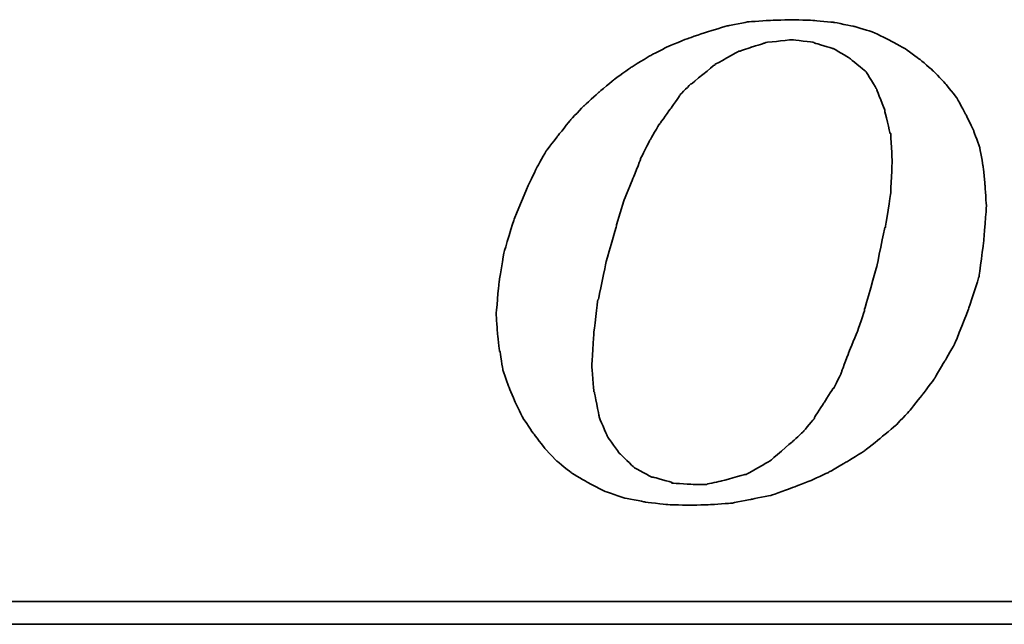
# Model space of a CAD drawing. Header units: millimetres. Extents: x -51 to 319, y -54 to 83.
# Tile 33 of 108: x 98.83 to 101.59, y 1.77 to 3.47. Entities that reach past the tile are written whole.
import ezdxf

# ---------------------------------------------------------------- set-up
doc = ezdxf.new("R2010")
doc.units = ezdxf.units.MM
doc.layers.add('DIM', color=4, linetype='Continuous')
doc.layers.add('layer 1', color=7, linetype='Continuous')

# ---------------------------------------------------------------- blocks, each defined once
blk = doc.blocks.new('TBI MOTION logo(完整正式版)')
at = {"layer": 'layer 1', "color": 22, "lineweight": 35}
for points, knots in [([(-11.34375, -6.98375), (-11.34375, -6.98375), (-10.91375, -7.43875), (-10.91375, -7.43875), (-10.91375, -7.43875), (-10.91375, -7.43875), (-10.38625, -7.87125), (-10.38625, -7.87125), (-10.38625, -7.87125), (-10.38625, -7.87125), (-9.81125, -8.20375), (-9.81125, -8.20375), (-9.81125, -8.20375), (-9.81125, -8.20375), (-9.21125, -8.51875), (-9.21125, -8.51875), (-9.21125, -8.51875), (-9.21125, -8.51875), (-8.51625, -8.75875), (-8.51625, -8.75875), (-8.51625, -8.75875), (-8.51625, -8.75875), (-7.77125, -8.90375), (-7.77125, -8.90375), (-7.77125, -8.90375), (-7.77125, -8.90375), (-6.97875, -8.99875), (-6.97875, -8.99875), (-6.97875, -8.99875), (-6.97875, -8.99875), (-6.14125, -9.02375), (-6.14125, -9.02375), (-6.14125, -9.02375), (-6.14125, -9.02375), (-5.37125, -8.99875), (-5.37125, -8.99875), (-5.37125, -8.99875), (-5.37125, -8.99875), (-4.65375, -8.94875), (-4.65375, -8.94875), (-4.65375, -8.94875), (-4.65375, -8.94875), (-3.93375, -8.80625), (-3.93375, -8.80625), (-3.93375, -8.80625), (-3.93375, -8.80625), (-3.21375, -8.66375), (-3.21375, -8.66375), (-3.21375, -8.66375), (-3.21375, -8.66375), (-2.49375, -8.39875), (-2.49375, -8.39875), (-2.49375, -8.39875), (-2.49375, -8.39875), (-1.79875, -8.13375), (-1.79875, -8.13375), (-1.79875, -8.13375), (-1.79875, -8.13375), (-1.17375, -7.84375), (-1.17375, -7.84375), (-1.17375, -7.84375), (-1.17375, -7.84375), (-0.52375, -7.46375), (-0.52375, -7.46375), (-0.52375, -7.46375), (-0.52375, -7.46375), (0.10124, -7.07875), (0.10124, -7.07875), (0.10124, -7.07875), (0.10124, -7.07875), (0.67625, -6.62375), (0.67625, -6.62375), (0.67625, -6.62375), (0.67625, -6.62375), (1.24874, -6.14375), (1.24874, -6.14375), (1.24874, -6.14375), (1.24874, -6.14375), (1.72874, -5.64125), (1.72874, -5.64125), (1.72874, -5.64125), (1.72874, -5.64125), (2.18624, -5.06375), (2.18624, -5.06375), (2.18624, -5.06375), (2.18624, -5.06375), (2.61625, -4.48874), (2.61625, -4.48874), (2.61625, -4.48874), (2.61625, -4.48874), (3.00125, -3.83874), (3.00125, -3.83874), (3.00125, -3.83874), (3.00125, -3.83874), (3.36124, -3.21374), (3.36124, -3.21374), (3.36124, -3.21374), (3.36124, -3.21374), (3.84374, -1.99125), (3.84374, -1.99125), (3.84374, -1.99125), (3.84374, -1.99125), (4.22625, -0.81875), (4.22625, -0.81875), (4.22625, -0.81875), (4.22625, -0.81875), (4.39125, 0.45624), (4.39125, 0.45624), (4.39125, 0.45624), (4.39125, 0.45624), (4.48874, 1.70124), (4.48874, 1.70124), (4.48874, 1.70124), (4.48874, 1.70124), (4.43874, 2.44625), (4.43874, 2.44625), (4.43874, 2.44625), (4.43874, 2.44625), (4.36874, 3.14125), (4.36874, 3.14125), (4.36874, 3.14125), (4.36874, 3.14125), (4.25125, 3.81125), (4.25125, 3.81125), (4.25125, 3.81125), (4.25125, 3.81125), (4.03124, 4.41125), (4.03124, 4.41125), (4.03124, 4.41125), (4.03124, 4.41125), (3.74374, 5.01125), (3.74374, 5.01125), (3.74374, 5.01125), (3.74374, 5.01125), (3.43124, 5.58875), (3.43124, 5.58875), (3.43124, 5.58875), (3.43124, 5.58875), (3.02625, 6.09125), (3.02625, 6.09125), (3.02625, 6.09125), (3.02625, 6.09125), (2.59374, 6.54875), (2.59374, 6.54875), (2.59374, 6.54875), (2.59374, 6.54875), (2.09124, 6.98125), (2.09124, 6.98125), (2.09124, 6.98125), (2.09124, 6.98125), (1.56124, 7.36625), (1.56124, 7.36625), (1.56124, 7.36625), (1.56124, 7.36625), (0.98624, 7.67625), (0.98624, 7.67625), (0.98624, 7.67625), (0.98624, 7.67625), (0.38624, 7.96375), (0.38624, 7.96375), (0.38624, 7.96375), (0.38624, 7.96375), (-0.25875, 8.15625), (-0.25875, 8.15625), (-0.25875, 8.15625), (-0.25875, 8.15625), (-0.98125, 8.30125), (-0.98125, 8.30125), (-0.98125, 8.30125), (-0.98125, 8.30125), (-1.70124, 8.37125), (-1.70124, 8.37125), (-1.70124, 8.37125), (-1.70124, 8.37125), (-2.49375, 8.39624), (-2.49375, 8.39624), (-2.49375, 8.39624), (-2.49375, 8.39624), (-3.28625, 8.37125), (-3.28625, 8.37125), (-3.28625, 8.37125), (-3.28625, 8.37125), (-4.05125, 8.32125), (-4.05125, 8.32125), (-4.05125, 8.32125), (-4.05125, 8.32125), (-4.77375, 8.18125), (-4.77375, 8.18125), (-4.77375, 8.18125), (-4.77375, 8.18125), (-5.51625, 7.96375), (-5.51625, 7.96375), (-5.51625, 7.96375), (-5.51625, 7.96375), (-6.21125, 7.72625), (-6.21125, 7.72625), (-6.21125, 7.72625), (-6.21125, 7.72625), (-6.92875, 7.43625), (-6.92875, 7.43625), (-6.92875, 7.43625), (-6.92875, 7.43625), (-7.57875, 7.10125), (-7.57875, 7.10125), (-7.57875, 7.10125), (-7.57875, 7.10125), (-8.24875, 6.69125), (-8.24875, 6.69125), (-8.24875, 6.69125), (-8.24875, 6.69125), (-8.84875, 6.26125), (-8.84875, 6.26125), (-8.84875, 6.26125), (-8.84875, 6.26125), (-9.42625, 5.78125), (-9.42625, 5.78125), (-9.42625, 5.78125), (-9.42625, 5.78125), (-9.95375, 5.30125), (-9.95375, 5.30125), (-9.95375, 5.30125), (-9.95375, 5.30125), (-10.43375, 4.79624), (-10.43375, 4.79624), (-10.43375, 4.79624), (-10.43375, 4.79624), (-10.88875, 4.22125), (-10.88875, 4.22125), (-10.88875, 4.22125), (-10.88875, 4.22125), (-11.29875, 3.69375), (-11.29875, 3.69375), (-11.29875, 3.69375), (-11.29875, 3.69375), (-11.63375, 3.09125), (-11.63375, 3.09125), (-11.63375, 3.09125), (-11.63375, 3.09125), (-11.91875, 2.49625), (-11.91875, 2.49625), (-11.91875, 2.49625), (-11.91875, 2.49625), (-12.44875, 1.24625), (-12.44875, 1.24625), (-12.44875, 1.24625), (-12.44875, 1.24625), (-12.80875, 0.06874), (-12.80875, 0.06874), (-12.80875, 0.06874), (-12.80875, 0.06874), (-12.99875, -1.07875), (-12.99875, -1.07875), (-12.99875, -1.07875), (-12.99875, -1.07875), (-13.09375, -2.18375), (-13.09375, -2.18375), (-13.09375, -2.18375), (-13.09375, -2.18375), (-13.04875, -2.85375), (-13.04875, -2.85375), (-13.04875, -2.85375), (-13.04875, -2.85375), (-12.97375, -3.50375), (-12.97375, -3.50375), (-12.97375, -3.50375), (-12.97375, -3.50375), (-12.95375, -3.50375), (-12.95375, -3.50375), (-12.95375, -3.50375), (-12.95375, -3.50375), (-12.85375, -4.17375), (-12.85375, -4.17375), (-12.85375, -4.17375), (-12.85375, -4.17375), (-12.63875, -4.77624), (-12.63875, -4.77624), (-12.63875, -4.77624), (-12.63875, -4.77624), (-12.39875, -5.35125), (-12.39875, -5.35125), (-12.39875, -5.35125), (-12.39875, -5.35125), (-12.11375, -5.92875), (-12.11375, -5.92875), (-12.11375, -5.92875), (-12.11375, -5.92875), (-11.75375, -6.45375), (-11.75375, -6.45375), (-11.75375, -6.45375), (-11.75375, -6.45375), (-11.34375, -6.98375), (-11.34375, -6.98375)], [0, 0, 0, 0, 0.01369863, 0.01369863, 0.01369863, 0.01369864, 0.02739726, 0.02739726, 0.02739726, 0.02739727, 0.04109589, 0.04109589, 0.04109589, 0.0410959, 0.05479452, 0.05479452, 0.05479452, 0.05479453, 0.06849315, 0.06849315, 0.06849315, 0.06849316, 0.08219178, 0.08219178, 0.08219178, 0.08219179, 0.09589041, 0.09589041, 0.09589041, 0.09589042, 0.10958904, 0.10958904, 0.10958904, 0.10958905, 0.12328767, 0.12328767, 0.12328767, 0.12328768, 0.1369863, 0.1369863, 0.1369863, 0.13698631, 0.15068493, 0.15068493, 0.15068493, 0.15068494, 0.16438356, 0.16438356, 0.16438356, 0.16438357, 0.17808219, 0.17808219, 0.17808219, 0.1780822, 0.19178082, 0.19178082, 0.19178082, 0.19178083, 0.20547945, 0.20547945, 0.20547945, 0.20547946, 0.21917808, 0.21917808, 0.21917808, 0.21917809, 0.23287671, 0.23287671, 0.23287671, 0.23287672, 0.24657534, 0.24657534, 0.24657534, 0.24657535, 0.26027397, 0.26027397, 0.26027397, 0.26027398, 0.2739726, 0.2739726, 0.2739726, 0.27397261, 0.28767123, 0.28767123, 0.28767123, 0.28767124, 0.30136986, 0.30136986, 0.30136986, 0.30136987, 0.31506849, 0.31506849, 0.31506849, 0.3150685, 0.32876712, 0.32876712, 0.32876712, 0.32876713, 0.34246575, 0.34246575, 0.34246575, 0.34246576, 0.35616438, 0.35616438, 0.35616438, 0.35616439, 0.36986301, 0.36986301, 0.36986301, 0.36986302, 0.38356164, 0.38356164, 0.38356164, 0.38356165, 0.39726027, 0.39726027, 0.39726027, 0.39726028, 0.4109589, 0.4109589, 0.4109589, 0.41095891, 0.42465753, 0.42465753, 0.42465753, 0.42465754, 0.43835616, 0.43835616, 0.43835616, 0.43835617, 0.45205479, 0.45205479, 0.45205479, 0.4520548, 0.46575342, 0.46575342, 0.46575342, 0.46575343, 0.47945205, 0.47945205, 0.47945205, 0.47945206, 0.49315068, 0.49315068, 0.49315068, 0.49315069, 0.50684932, 0.50684932, 0.50684932, 0.50684933, 0.52054795, 0.52054795, 0.52054795, 0.52054796, 0.53424658, 0.53424658, 0.53424658, 0.53424659, 0.54794521, 0.54794521, 0.54794521, 0.54794522, 0.56164384, 0.56164384, 0.56164384, 0.56164385, 0.57534247, 0.57534247, 0.57534247, 0.57534248, 0.5890411, 0.5890411, 0.5890411, 0.58904111, 0.60273973, 0.60273973, 0.60273973, 0.60273974, 0.61643836, 0.61643836, 0.61643836, 0.61643837, 0.63013699, 0.63013699, 0.63013699, 0.630137, 0.64383562, 0.64383562, 0.64383562, 0.64383563, 0.65753425, 0.65753425, 0.65753425, 0.65753426, 0.67123288, 0.67123288, 0.67123288, 0.67123289, 0.68493151, 0.68493151, 0.68493151, 0.68493152, 0.69863014, 0.69863014, 0.69863014, 0.69863015, 0.71232877, 0.71232877, 0.71232877, 0.71232878, 0.7260274, 0.7260274, 0.7260274, 0.72602741, 0.73972603, 0.73972603, 0.73972603, 0.73972604, 0.75342466, 0.75342466, 0.75342466, 0.75342467, 0.76712329, 0.76712329, 0.76712329, 0.7671233, 0.78082192, 0.78082192, 0.78082192, 0.78082193, 0.79452055, 0.79452055, 0.79452055, 0.79452056, 0.80821918, 0.80821918, 0.80821918, 0.80821919, 0.82191781, 0.82191781, 0.82191781, 0.82191782, 0.83561644, 0.83561644, 0.83561644, 0.83561645, 0.84931507, 0.84931507, 0.84931507, 0.84931508, 0.8630137, 0.8630137, 0.8630137, 0.86301371, 0.87671233, 0.87671233, 0.87671233, 0.87671234, 0.89041096, 0.89041096, 0.89041096, 0.89041097, 0.90410959, 0.90410959, 0.90410959, 0.9041096, 0.91780822, 0.91780822, 0.91780822, 0.91780823, 0.93150685, 0.93150685, 0.93150685, 0.93150686, 0.94520548, 0.94520548, 0.94520548, 0.94520549, 0.95890411, 0.95890411, 0.95890411, 0.95890412, 0.97260274, 0.97260274, 0.97260274, 0.97260275, 0.98630137, 0.98630137, 0.98630137, 0.98630138, 1, 1, 1, 1]), ([(-8.77875, 1.03124), (-8.77875, 1.03124), (-8.51625, 1.89625), (-8.51625, 1.89625), (-8.51625, 1.89625), (-8.51625, 1.89625), (-8.20375, 2.66375), (-8.20375, 2.66375), (-8.20375, 2.66375), (-8.20375, 2.66375), (-7.91625, 3.38125), (-7.91625, 3.38125), (-7.91625, 3.38125), (-7.91625, 3.38125), (-7.91625, 3.40624), (-7.91625, 3.40624), (-7.91625, 3.40624), (-7.91625, 3.40624), (-7.57875, 4.07624), (-7.57875, 4.07624), (-7.57875, 4.07624), (-7.57875, 4.07624), (-7.24375, 4.65125), (-7.24375, 4.65125), (-7.24375, 4.65125), (-7.24375, 4.65125), (-7.21875, 4.65125), (-7.21875, 4.65125), (-7.21875, 4.65125), (-7.21875, 4.65125), (-7.21875, 4.67624), (-7.21875, 4.67624), (-7.21875, 4.67624), (-7.21875, 4.67624), (-6.83625, 5.20375), (-6.83625, 5.20375), (-6.83625, 5.20375), (-6.83625, 5.20375), (-6.49875, 5.68625), (-6.49875, 5.68625), (-6.49875, 5.68625), (-6.49875, 5.68625), (-6.49875, 5.70625), (-6.49875, 5.70625), (-6.49875, 5.70625), (-6.49875, 5.70625), (-6.11625, 6.09125), (-6.11625, 6.09125), (-6.11625, 6.09125), (-6.11625, 6.09125), (-6.09125, 6.09125), (-6.09125, 6.09125), (-6.09125, 6.09125), (-6.09125, 6.09125), (-5.27375, 6.76625), (-5.27375, 6.76625), (-5.27375, 6.76625), (-5.27375, 6.76625), (-5.24875, 6.76625), (-5.24875, 6.76625), (-5.24875, 6.76625), (-5.24875, 6.76625), (-5.24875, 6.78625), (-5.24875, 6.78625), (-5.24875, 6.78625), (-5.24875, 6.78625), (-4.38875, 7.26624), (-4.38875, 7.26624), (-4.38875, 7.26624), (-4.38875, 7.26624), (-4.36125, 7.26624), (-4.36125, 7.26624), (-4.36125, 7.26624), (-4.36125, 7.26624), (-3.93375, 7.41125), (-3.93375, 7.41125), (-3.93375, 7.41125), (-3.93375, 7.41125), (-3.47375, 7.55625), (-3.47375, 7.55625), (-3.47375, 7.55625), (-3.47375, 7.55625), (-3.45375, 7.55625), (-3.45375, 7.55625), (-3.45375, 7.55625), (-3.45375, 7.55625), (-3.42875, 7.58124), (-3.42875, 7.58124), (-3.42875, 7.58124), (-3.42875, 7.58124), (-2.97375, 7.62625), (-2.97375, 7.62625), (-2.97375, 7.62625), (-2.97375, 7.62625), (-2.49375, 7.67625), (-2.49375, 7.67625), (-2.49375, 7.67625), (-2.49375, 7.67625), (-2.46875, 7.67625), (-2.46875, 7.67625), (-2.46875, 7.67625), (-2.46875, 7.67625), (-1.70124, 7.58124), (-1.70124, 7.58124), (-1.70124, 7.58124), (-1.70124, 7.58124), (-1.67875, 7.55625), (-1.67875, 7.55625), (-1.67875, 7.55625), (-1.67875, 7.55625), (-1.65375, 7.55625), (-1.65375, 7.55625), (-1.65375, 7.55625), (-1.65375, 7.55625), (-1.03125, 7.36625), (-1.03125, 7.36625), (-1.03125, 7.36625), (-1.03125, 7.36625), (-1.00625, 7.36625), (-1.00625, 7.36625), (-1.00625, 7.36625), (-1.00625, 7.36625), (-0.43124, 7.02624), (-0.43124, 7.02624), (-0.43124, 7.02624), (-0.43124, 7.02624), (-0.40625, 7.00624), (-0.40625, 7.00624), (-0.40625, 7.00624), (-0.40625, 7.00624), (0.12124, 6.57124), (0.12124, 6.57124), (0.12124, 6.57124), (0.12124, 6.57124), (0.14624, 6.54875), (0.14624, 6.54875), (0.14624, 6.54875), (0.14624, 6.54875), (0.17124, 6.52375), (0.17124, 6.52375), (0.17124, 6.52375), (0.17124, 6.52375), (0.55625, 5.89875), (0.55625, 5.89875), (0.55625, 5.89875), (0.55625, 5.89875), (0.55625, 5.87625), (0.55625, 5.87625), (0.55625, 5.87625), (0.55625, 5.87625), (0.84124, 5.15625), (0.84124, 5.15625), (0.84124, 5.15625), (0.84124, 5.15625), (0.84124, 5.13125), (0.84124, 5.13125), (0.84124, 5.13125), (0.84124, 5.13125), (1.03624, 4.31875), (1.03624, 4.31875), (1.03624, 4.31875), (1.03624, 4.31875), (1.05624, 4.31875), (1.05624, 4.31875), (1.05624, 4.31875), (1.05624, 4.31875), (1.05624, 4.29125), (1.05624, 4.29125), (1.05624, 4.29125), (1.05624, 4.29125), (1.10625, 3.33125), (1.10625, 3.33125), (1.10625, 3.33125), (1.10625, 3.33125), (1.10625, 3.30875), (1.10625, 3.30875), (1.10625, 3.30875), (1.10625, 3.30875), (1.05624, 2.20624), (1.05624, 2.20624), (1.05624, 2.20624), (1.05624, 2.20624), (1.05624, 2.18124), (1.05624, 2.18124), (1.05624, 2.18124), (1.05624, 2.18124), (0.86624, 0.93624), (0.86624, 0.93624), (0.86624, 0.93624), (0.86624, 0.93624), (0.84124, 0.93624), (0.84124, 0.93624), (0.84124, 0.93624), (0.84124, 0.93624), (0.55625, -0.45874), (0.55625, -0.45874), (0.55625, -0.45874), (0.55625, -0.45874), (0.12124, -1.99125), (0.12124, -1.99125), (0.12124, -1.99125), (0.12124, -1.99125), (0.12124, -2.01874), (0.12124, -2.01874), (0.12124, -2.01874), (0.12124, -2.01874), (-0.13874, -2.78375), (-0.13874, -2.78375), (-0.13874, -2.78375), (-0.13874, -2.78375), (-0.43124, -3.50375), (-0.43124, -3.50375), (-0.43124, -3.50375), (-0.43124, -3.50375), (-0.69375, -4.19875), (-0.69375, -4.19875), (-0.69375, -4.19875), (-0.69375, -4.19875), (-0.69375, -4.22375), (-0.69375, -4.22375), (-0.69375, -4.22375), (-0.69375, -4.22375), (-0.98125, -4.82374), (-0.98125, -4.82374), (-0.98125, -4.82374), (-0.98125, -4.82374), (-1.00625, -4.82374), (-1.00625, -4.82374), (-1.00625, -4.82374), (-1.00625, -4.82374), (-1.33875, -5.35125), (-1.33875, -5.35125), (-1.33875, -5.35125), (-1.33875, -5.35125), (-1.67875, -5.87875), (-1.67875, -5.87875), (-1.67875, -5.87875), (-1.67875, -5.87875), (-1.67875, -5.90375), (-1.67875, -5.90375), (-1.67875, -5.90375), (-1.67875, -5.90375), (-2.05875, -6.35875), (-2.05875, -6.35875), (-2.05875, -6.35875), (-2.05875, -6.35875), (-2.08375, -6.38375), (-2.08375, -6.38375), (-2.08375, -6.38375), (-2.08375, -6.38375), (-2.46875, -6.74375), (-2.46875, -6.74375), (-2.46875, -6.74375), (-2.46875, -6.74375), (-3.25875, -7.41625), (-3.25875, -7.41625), (-3.25875, -7.41625), (-3.25875, -7.41625), (-3.28625, -7.43875), (-3.28625, -7.43875), (-3.28625, -7.43875), (-3.28625, -7.43875), (-4.12375, -7.91875), (-4.12375, -7.91875), (-4.12375, -7.91875), (-4.12375, -7.91875), (-4.14875, -7.91875), (-4.14875, -7.91875), (-4.14875, -7.91875), (-4.14875, -7.91875), (-4.17125, -7.91875), (-4.17125, -7.91875), (-4.17125, -7.91875), (-4.17125, -7.91875), (-5.03375, -8.15875), (-5.03375, -8.15875), (-5.03375, -8.15875), (-5.03375, -8.15875), (-5.51625, -8.25625), (-5.51625, -8.25625), (-5.51625, -8.25625), (-5.51625, -8.25625), (-5.54125, -8.27875), (-5.54125, -8.27875), (-5.54125, -8.27875), (-5.54125, -8.27875), (-5.56375, -8.27875), (-5.56375, -8.27875), (-5.56375, -8.27875), (-5.56375, -8.27875), (-5.99625, -8.27875), (-5.99625, -8.27875), (-5.99625, -8.27875), (-5.99625, -8.27875), (-6.76375, -8.23125), (-6.76375, -8.23125), (-6.76375, -8.23125), (-6.76375, -8.23125), (-6.78875, -8.23125), (-6.78875, -8.23125), (-6.78875, -8.23125), (-6.78875, -8.23125), (-6.78875, -8.20375), (-6.78875, -8.20375), (-6.78875, -8.20375), (-6.78875, -8.20375), (-7.45875, -8.01375), (-7.45875, -8.01375), (-7.45875, -8.01375), (-7.45875, -8.01375), (-7.48375, -8.01375), (-7.48375, -8.01375), (-7.48375, -8.01375), (-7.48375, -8.01375), (-7.50875, -8.01375), (-7.50875, -8.01375), (-7.50875, -8.01375), (-7.50875, -8.01375), (-8.13125, -7.67875), (-8.13125, -7.67875), (-8.13125, -7.67875), (-8.13125, -7.67875), (-8.15625, -7.65375), (-8.15625, -7.65375), (-8.15625, -7.65375), (-8.15625, -7.65375), (-8.65875, -7.17375), (-8.65875, -7.17375), (-8.65875, -7.17375), (-8.65875, -7.17375), (-8.68375, -7.14875), (-8.68375, -7.14875), (-8.68375, -7.14875), (-8.68375, -7.14875), (-9.08875, -6.57375), (-9.08875, -6.57375), (-9.08875, -6.57375), (-9.08875, -6.57375), (-9.11375, -6.54875), (-9.11375, -6.54875), (-9.11375, -6.54875), (-9.11375, -6.54875), (-9.11375, -6.52875), (-9.11375, -6.52875), (-9.11375, -6.52875), (-9.11375, -6.52875), (-9.40375, -5.85375), (-9.40375, -5.85375), (-9.40375, -5.85375), (-9.40375, -5.85375), (-9.40375, -5.82875), (-9.40375, -5.82875), (-9.40375, -5.82875), (-9.40375, -5.82875), (-9.56875, -4.96875), (-9.56875, -4.96875), (-9.56875, -4.96875), (-9.56875, -4.96875), (-9.59375, -4.94375), (-9.59375, -4.94375), (-9.59375, -4.94375), (-9.59375, -4.94375), (-9.66375, -4.03375), (-9.66375, -4.03375), (-9.66375, -4.03375), (-9.66375, -4.03375), (-9.66375, -4.00875), (-9.66375, -4.00875), (-9.66375, -4.00875), (-9.66375, -4.00875), (-9.59375, -2.85375), (-9.59375, -2.85375), (-9.59375, -2.85375), (-9.59375, -2.85375), (-9.45125, -1.65875), (-9.45125, -1.65875), (-9.45125, -1.65875), (-9.45125, -1.65875), (-9.42625, -1.63375), (-9.42625, -1.63375), (-9.42625, -1.63375), (-9.42625, -1.63375), (-9.16125, -0.33875), (-9.16125, -0.33875), (-9.16125, -0.33875), (-9.16125, -0.33875), (-8.77875, 1.00624), (-8.77875, 1.00624), (-8.77875, 1.00624), (-8.77875, 1.00624), (-8.77875, 1.03124), (-8.77875, 1.03124)], [0, 0, 0, 0, 0.01020408, 0.01020408, 0.01020408, 0.01020409, 0.02040816, 0.02040816, 0.02040816, 0.02040817, 0.03061224, 0.03061224, 0.03061224, 0.03061225, 0.04081633, 0.04081633, 0.04081633, 0.04081634, 0.05102041, 0.05102041, 0.05102041, 0.05102042, 0.06122449, 0.06122449, 0.06122449, 0.0612245, 0.07142857, 0.07142857, 0.07142857, 0.07142858, 0.08163265, 0.08163265, 0.08163265, 0.08163266, 0.09183673, 0.09183673, 0.09183673, 0.09183674, 0.10204082, 0.10204082, 0.10204082, 0.10204083, 0.1122449, 0.1122449, 0.1122449, 0.11224491, 0.12244898, 0.12244898, 0.12244898, 0.12244899, 0.13265306, 0.13265306, 0.13265306, 0.13265307, 0.14285714, 0.14285714, 0.14285714, 0.14285715, 0.15306122, 0.15306122, 0.15306122, 0.15306123, 0.16326531, 0.16326531, 0.16326531, 0.16326532, 0.17346939, 0.17346939, 0.17346939, 0.1734694, 0.18367347, 0.18367347, 0.18367347, 0.18367348, 0.19387755, 0.19387755, 0.19387755, 0.19387756, 0.20408163, 0.20408163, 0.20408163, 0.20408164, 0.21428571, 0.21428571, 0.21428571, 0.21428572, 0.2244898, 0.2244898, 0.2244898, 0.22448981, 0.23469388, 0.23469388, 0.23469388, 0.23469389, 0.24489796, 0.24489796, 0.24489796, 0.24489797, 0.25510204, 0.25510204, 0.25510204, 0.25510205, 0.26530612, 0.26530612, 0.26530612, 0.26530613, 0.2755102, 0.2755102, 0.2755102, 0.27551021, 0.28571429, 0.28571429, 0.28571429, 0.2857143, 0.29591837, 0.29591837, 0.29591837, 0.29591838, 0.30612245, 0.30612245, 0.30612245, 0.30612246, 0.31632653, 0.31632653, 0.31632653, 0.31632654, 0.32653061, 0.32653061, 0.32653061, 0.32653062, 0.33673469, 0.33673469, 0.33673469, 0.3367347, 0.34693878, 0.34693878, 0.34693878, 0.34693879, 0.35714286, 0.35714286, 0.35714286, 0.35714287, 0.36734694, 0.36734694, 0.36734694, 0.36734695, 0.37755102, 0.37755102, 0.37755102, 0.37755103, 0.3877551, 0.3877551, 0.3877551, 0.38775511, 0.39795918, 0.39795918, 0.39795918, 0.39795919, 0.40816327, 0.40816327, 0.40816327, 0.40816328, 0.41836735, 0.41836735, 0.41836735, 0.41836736, 0.42857143, 0.42857143, 0.42857143, 0.42857144, 0.43877551, 0.43877551, 0.43877551, 0.43877552, 0.44897959, 0.44897959, 0.44897959, 0.4489796, 0.45918367, 0.45918367, 0.45918367, 0.45918368, 0.46938776, 0.46938776, 0.46938776, 0.46938777, 0.47959184, 0.47959184, 0.47959184, 0.47959185, 0.48979592, 0.48979592, 0.48979592, 0.48979593, 0.5, 0.5, 0.5, 0.50000001, 0.51020408, 0.51020408, 0.51020408, 0.51020409, 0.52040816, 0.52040816, 0.52040816, 0.52040817, 0.53061224, 0.53061224, 0.53061224, 0.53061225, 0.54081633, 0.54081633, 0.54081633, 0.54081634, 0.55102041, 0.55102041, 0.55102041, 0.55102042, 0.56122449, 0.56122449, 0.56122449, 0.5612245, 0.57142857, 0.57142857, 0.57142857, 0.57142858, 0.58163265, 0.58163265, 0.58163265, 0.58163266, 0.59183673, 0.59183673, 0.59183673, 0.59183674, 0.60204082, 0.60204082, 0.60204082, 0.60204083, 0.6122449, 0.6122449, 0.6122449, 0.61224491, 0.62244898, 0.62244898, 0.62244898, 0.62244899, 0.63265306, 0.63265306, 0.63265306, 0.63265307, 0.64285714, 0.64285714, 0.64285714, 0.64285715, 0.65306122, 0.65306122, 0.65306122, 0.65306123, 0.66326531, 0.66326531, 0.66326531, 0.66326532, 0.67346939, 0.67346939, 0.67346939, 0.6734694, 0.68367347, 0.68367347, 0.68367347, 0.68367348, 0.69387755, 0.69387755, 0.69387755, 0.69387756, 0.70408163, 0.70408163, 0.70408163, 0.70408164, 0.71428571, 0.71428571, 0.71428571, 0.71428572, 0.7244898, 0.7244898, 0.7244898, 0.72448981, 0.73469388, 0.73469388, 0.73469388, 0.73469389, 0.74489796, 0.74489796, 0.74489796, 0.74489797, 0.75510204, 0.75510204, 0.75510204, 0.75510205, 0.76530612, 0.76530612, 0.76530612, 0.76530613, 0.7755102, 0.7755102, 0.7755102, 0.77551021, 0.78571429, 0.78571429, 0.78571429, 0.7857143, 0.79591837, 0.79591837, 0.79591837, 0.79591838, 0.80612245, 0.80612245, 0.80612245, 0.80612246, 0.81632653, 0.81632653, 0.81632653, 0.81632654, 0.82653061, 0.82653061, 0.82653061, 0.82653062, 0.83673469, 0.83673469, 0.83673469, 0.8367347, 0.84693878, 0.84693878, 0.84693878, 0.84693879, 0.85714286, 0.85714286, 0.85714286, 0.85714287, 0.86734694, 0.86734694, 0.86734694, 0.86734695, 0.87755102, 0.87755102, 0.87755102, 0.87755103, 0.8877551, 0.8877551, 0.8877551, 0.88775511, 0.89795918, 0.89795918, 0.89795918, 0.89795919, 0.90816327, 0.90816327, 0.90816327, 0.90816328, 0.91836735, 0.91836735, 0.91836735, 0.91836736, 0.92857143, 0.92857143, 0.92857143, 0.92857144, 0.93877551, 0.93877551, 0.93877551, 0.93877552, 0.94897959, 0.94897959, 0.94897959, 0.9489796, 0.95918367, 0.95918367, 0.95918367, 0.95918368, 0.96938776, 0.96938776, 0.96938776, 0.96938777, 0.97959184, 0.97959184, 0.97959184, 0.97959185, 0.98979592, 0.98979592, 0.98979592, 0.98979593, 1, 1, 1, 1]), ([(75.90875, -9.47875), (75.90875, -9.47875), (75.90875, -12.28625), (75.90875, -12.28625), (75.90875, -12.28625), (75.90875, -12.28625), (75.90875, -12.47875), (75.90875, -12.47875), (75.90875, -12.47875), (75.90875, -12.47875), (75.71625, -12.47875), (75.71625, -12.47875), (75.71625, -12.47875), (75.71625, -12.47875), (-88.32875, -12.47875), (-88.32875, -12.47875), (-88.32875, -12.47875), (-88.32875, -12.47875), (-88.32875, -13.29375), (-88.32875, -13.29375), (-88.32875, -13.29375), (-88.32875, -13.29375), (82.89125, -13.29375), (82.89125, -13.29375), (82.89125, -13.29375), (82.89125, -13.29375), (75.90875, -9.47875), (75.90875, -9.47875)], [0, 0, 0, 0, 0.14285714, 0.14285714, 0.14285714, 0.14285715, 0.28571429, 0.28571429, 0.28571429, 0.2857143, 0.42857143, 0.42857143, 0.42857143, 0.42857144, 0.57142857, 0.57142857, 0.57142857, 0.57142858, 0.71428571, 0.71428571, 0.71428571, 0.71428572, 0.85714286, 0.85714286, 0.85714286, 0.85714287, 1, 1, 1, 1])]:
    blk.add_open_spline(points, degree=3, knots=knots, dxfattribs=at)

msp = doc.modelspace()

# ---------------------------------------------------------------- block references
at = {"layer": 'DIM', "color": 7, "xscale": 0.0784079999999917, "yscale": 0.0784079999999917, "zscale": 0.0784079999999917}
msp.add_blockref('TBI MOTION logo(完整正式版)', (101.1927, 2.8126), dxfattribs=at)

doc.saveas('drawing.dxf')
